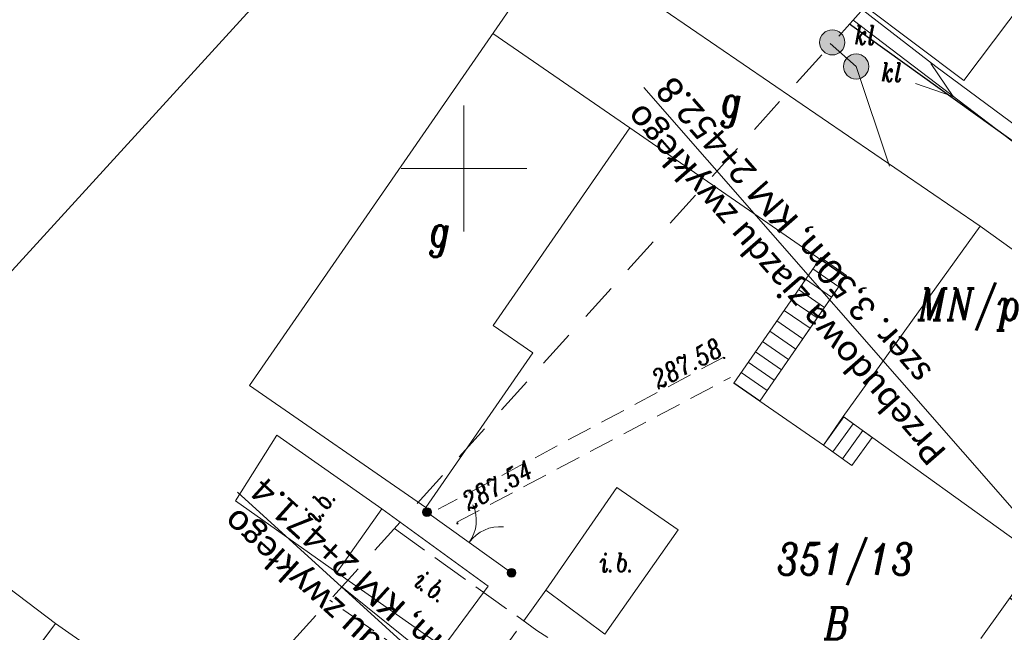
# Model space of a CAD drawing. Header units: metres. Extents: x -1 to 7476305, y 0 to 5497191.
# Tile 102 of 115: x 7475232 to 7475271, y 5497082 to 5497106. Entities that reach past the tile are written whole.
import ezdxf
from ezdxf.enums import TextEntityAlignment as Align

# ---------------------------------------------------------------- set-up
doc = ezdxf.new("R2010")
doc.units = ezdxf.units.M
for name, pattern in [('EGBK02-500', [2, 1.5, -0.5]), ('EGBO02-500', [2.5, 1.5, -1]), ('Krawedz', [0.75, 0.5, -0.25]), ('KTCR02-500', [1.5, 1, -0.5]), ('KTJZ01-500', [2, 1.5, -0.5])]:
    doc.linetypes.add(name, pattern=pattern)
for name, color, linetype, lineweight, true_color in [('BUIB12_03', 7, 'Continuous', 5, 0x0a0909), ('EGBB01', 7, 'Continuous', 5, 0x0a0909), ('EGBD03', 7, 'Continuous', 5, 0x0a0909), ('EGBD03_11', 7, 'Continuous', 5, 0x0a0909), ('EGBK02', 7, 'Continuous', 5, 0x0a0909), ('EGBO02', 7, 'Continuous', 5, 0x0a0909), ('KTCR02', 7, 'Continuous', 5, 0x0a0909), ('KTJZ01', 7, 'Continuous', 5, 0x0a0909), ('KTOK05_01', 7, 'Continuous', 5, 0x0a0909), ('KTOK06', 7, 'Continuous', 5, 0x0a0909), ('RAMKA_DRUK', 7, 'Continuous', 5, 0x0a0909), ('RTPW01', 7, 'Continuous', 5, 0x0a0909), ('RTPW02', 7, 'Continuous', 5, 0x0a0909), ('suepnn', 7, 'Continuous', 5, 0x0a0909), ('SUPK_01', 7, 'Continuous', 5, 0x0a0909), ('SUPW_01', 7, 'Continuous', 5, 0x0a0909), ('SUUS07', 7, 'Continuous', 5, 0x0a0909), ('SZOPO_905', 7, 'Continuous', 5, 0x0a0909), ('Warstwa 1', 7, 'Continuous', 5, 0x0a0909)]:
    doc.layers.add(name, color=color, linetype=linetype, lineweight=lineweight, true_color=true_color)
doc.layers.add('S-1_proj_obnizenia', color=7, linetype='Krawedz', lineweight=30)
doc.styles.add('KAMIL', font='calibri.ttf', dxfattribs={"height": 0.75})
doc.styles.add('Style-ITALIC_1250', font='ITALIC_1250.shx')
doc.linetypes.add('KTOK05_01-500', pattern='A,3.75,[13,dgnlstyle-rozp_2015.shx,S=0.002778,R=0,X=0,Y=0],3.75', length=7.5)

# ---------------------------------------------------------------- blocks, each defined once
blk = doc.blocks.new('905')
at = {"layer": 'SZOPO_905', "color": 18, "linetype": 'Continuous', "lineweight": 13, "true_color": 0x0a0909}
for centre, start, end in [((-1.5, 0), 0, 60), ((1.5, 0), 120, 180)]:
    blk.add_arc(centre, 1.5, start, end, dxfattribs=at)
blk = doc.blocks.new('SUUS07_2021')
at = {"layer": 'SUUS07', "linetype": 'Continuous', "lineweight": 13, "true_color": 0x7a7a7a}
h = blk.add_hatch(color=8, dxfattribs=at)
edge = h.paths.add_edge_path()
edge.add_arc((0, 0), 0.5, 0, 360)
at = {"layer": 'SUUS07', "color": 36, "linetype": 'Continuous', "lineweight": 13, "true_color": 0x803300}
blk.add_circle((0, 0), 0.5, dxfattribs=at)
blk = doc.blocks.new('RTPW02')
at = {"layer": 'RTPW02', "linetype": 'Continuous', "lineweight": 13, "true_color": 0x0a0909}
h = blk.add_hatch(color=18, dxfattribs=at)
edge = h.paths.add_edge_path()
edge.add_arc((0, 0), 0.045, 0, 360)
blk = doc.blocks.new('MDCP_klauzula')
at = {"layer": 'KTOK05_01', "linetype": 'Continuous', "lineweight": 18}
h = blk.add_hatch(color=252, dxfattribs=at)
edge = h.paths.add_edge_path()
edge.add_arc((7475248.53, 5497086.35), 0.175, 0, 360)
h = blk.add_hatch(color=252, dxfattribs=at)
edge = h.paths.add_edge_path()
edge.add_arc((7475251.89, 5497083.94), 0.175, 0, 360)
at = {"layer": 'BUIB12_03', "color": 252, "linetype": 'Continuous', "lineweight": 18, "flags": 128}
for points in [[(7475242.562, 5497089.407), (7475246.731, 5497086.473), (7475244.953, 5497083.946), (7475240.921, 5497086.796), (7475242.562, 5497089.407)], [(7475255.598, 5497081.494), (7475258.504, 5497085.645), (7475256.074, 5497087.325), (7475253.253, 5497083.246), (7475255.598, 5497081.494)]]:
    blk.add_lwpolyline(points, close=True, dxfattribs=at)
blk.add_lwpolyline([(7475246.731, 5497086.473), (7475250.958, 5497083.407), (7475249.178, 5497080.985), (7475244.953, 5497083.946)], dxfattribs=at)
at = {"layer": 'EGBB01', "color": 252, "linetype": 'Continuous', "lineweight": 18}
blk.add_line((7475251.147, 5497105.367), (7475256.592, 5497101.617), dxfattribs=at)
at = {"layer": 'EGBB01', "color": 252, "linetype": 'Continuous', "lineweight": 18, "flags": 128}
for points in [[(7475275.792, 5497111.374), (7475269.851, 5497103.497), (7475265.916, 5497106.465), (7475271.857, 5497114.342), (7475275.792, 5497111.374)], [(7475272.831, 5497084.557), (7475278.274, 5497092.119), (7475270.511, 5497097.707), (7475265.068, 5497090.145), (7475272.831, 5497084.557)], [(7475220.277, 5497077.327), (7475224.39, 5497074.24), (7475225.01, 5497075.05), (7475227.53, 5497073.15), (7475226.97, 5497072.29), (7475232.085, 5497068.425), (7475238.131, 5497076.445), (7475232.724, 5497080.522), (7475233.779, 5497081.921), (7475231.124, 5497083.922), (7475229.503, 5497081.772), (7475226.153, 5497084.297), (7475226.722, 5497085.052), (7475226.326, 5497085.351), (7475220.277, 5497077.327)]]:
    blk.add_lwpolyline(points, close=True, dxfattribs=at)
blk.add_lwpolyline([(7475270.511, 5497097.707), (7475253.769, 5497109.157), (7475241.475, 5497091.385), (7475248.488, 5497086.534), (7475252.738, 5497092.678), (7475251.162, 5497093.768), (7475256.592, 5497101.617), (7475265.159, 5497095.691), (7475261.749, 5497090.762), (7475264.283, 5497089.01), (7475265.068, 5497090.145)], dxfattribs=at)
at = {"layer": 'EGBD03', "color": 96, "linetype": 'Continuous', "lineweight": 30, "flags": 128}
blk.add_lwpolyline([(7475299.764, 5497105.915), (7475300.031, 5497102.685), (7475285.765, 5497091.08), (7475265.313, 5497105.728)], dxfattribs=at)
at = {"layer": 'EGBK02', "color": 252, "linetype": 'EGBK02-500', "lineweight": 18, "flags": 128}
blk.add_lwpolyline([(7475266.725, 5497072.617), (7475252.897, 5497081.651), (7475247.236, 5497085.695)], dxfattribs=at)
at = {"layer": 'EGBO02', "color": 252, "linetype": 'EGBO02-500', "lineweight": 18, "flags": 128}
blk.add_lwpolyline([(7474841.222, 5496643.003), (7474887.135, 5496580.225), (7474952.717, 5496636.531), (7475011.487, 5496696.697), (7475042.452, 5496728.267), (7475075.818, 5496754.639), (7475151.981, 5496814.306), (7475207.79, 5496879.799), (7475244.471, 5496937.344), (7475261.934, 5496992.564), (7475290.267, 5497036.604), (7475361.871, 5497109.05), (7475312.93, 5497156.379), (7475281.54, 5497123.712), (7475238.605, 5497076.129), (7475203.102, 5497029.307), (7475176.13, 5496968.87), (7475152.282, 5496929.365), (7475127.016, 5496890.885), (7475061.018, 5496837.939), (7474956.291, 5496739.91), (7474841.222, 5496643.003)], close=True, dxfattribs=at)
at = {"layer": 'KTCR02', "color": 252, "linetype": 'KTCR02-500', "lineweight": 18}
for p, q in [((7475260.323, 5497092.508), (7475248.976, 5497086.461)), ((7475249.715, 5497085.951), (7475260.582, 5497091.697))]:
    blk.add_line(p, q, dxfattribs=at)
at = {"layer": 'KTJZ01', "color": 252, "linetype": 'KTJZ01-500', "lineweight": 18}
blk.add_line((7475253.253, 5497083.246), (7475250.07, 5497078.83), dxfattribs=at)
at = {"layer": 'KTJZ01', "color": 252, "linetype": 'KTJZ01-500', "lineweight": 18, "flags": 128}
blk.add_lwpolyline([(7475252.661, 5497076.632), (7475247.903, 5497080.59), (7475244.669, 5497082.849)], dxfattribs=at)
at = {"layer": 'KTOK05_01', "color": 252, "linetype": 'Continuous', "lineweight": 18}
for p, q in [((7475248.53, 5497086.35), (7475251.89, 5497083.94)), ((7475270.528, 5497081.325), (7475272.831, 5497084.557))]:
    blk.add_line(p, q, dxfattribs=at)
at = {"layer": 'KTOK05_01', "color": 252, "linetype": 'KTOK05_01-500', "lineweight": 18, "flags": 128}
blk.add_lwpolyline([(7475279.695, 5497095.951), (7475268.751, 5497104.057), (7475265.828, 5497106.3)], dxfattribs=at)
at = {"layer": 'KTOK05_01', "color": 252, "linetype": 'Continuous', "lineweight": 18}
for centre in [(7475248.53, 5497086.35), (7475251.89, 5497083.94)]:
    blk.add_circle(centre, 0.175, dxfattribs=at)
at = {"layer": 'KTOK06', "color": 252, "linetype": 'Continuous', "lineweight": 18}
for p, q in [((7475264.143, 5497096.424), (7475265.173, 5497095.711)), ((7475263.858, 5497096.012), (7475264.888, 5497095.299)), ((7475263.573, 5497095.6), (7475264.603, 5497094.887)), ((7475263.288, 5497095.188), (7475264.318, 5497094.475)), ((7475263.003, 5497094.775), (7475264.033, 5497094.063)), ((7475262.718, 5497094.363), (7475263.748, 5497093.651)), ((7475262.433, 5497093.951), (7475263.463, 5497093.239)), ((7475262.148, 5497093.539), (7475263.178, 5497092.827)), ((7475261.863, 5497093.127), (7475262.893, 5497092.415)), ((7475261.578, 5497092.715), (7475262.608, 5497092.003)), ((7475261.293, 5497092.303), (7475262.323, 5497091.591)), ((7475261.008, 5497091.891), (7475262.038, 5497091.179)), ((7475260.723, 5497091.479), (7475261.753, 5497090.767)), ((7475265.465, 5497089.859), (7475264.658, 5497088.739)), ((7475265.84, 5497089.589), (7475265.034, 5497088.469)), ((7475233.779, 5497081.921), (7475232.724, 5497080.522))]:
    blk.add_line(p, q, dxfattribs=at)
at = {"layer": 'KTOK06', "color": 252, "linetype": 'Continuous', "lineweight": 18, "flags": 128}
for points in [[(7475264.171, 5497096.463), (7475260.72, 5497091.474), (7475261.749, 5497090.762), (7475265.2, 5497095.751), (7475264.171, 5497096.463)], [(7475266.216, 5497089.318), (7475265.41, 5497088.198), (7475264.283, 5497089.01), (7475265.089, 5497090.13), (7475266.216, 5497089.318)], [(7475233.779, 5497081.921), (7475235.273, 5497080.875), (7475234.18, 5497079.424), (7475232.724, 5497080.522), (7475233.779, 5497081.921)]]:
    blk.add_lwpolyline(points, close=True, dxfattribs=at)
at = {"layer": 'RAMKA_DRUK', "color": 252, "linetype": 'Continuous', "lineweight": 18, "flags": 128}
blk.add_lwpolyline([(7475318.821, 5497191.059), (7474803.963, 5496626.712), (7474911.083, 5496528.986), (7475425.94, 5497093.333)], dxfattribs=at)
at = {"layer": 'suepnn', "color": 1, "linetype": 'Continuous', "lineweight": 13, "true_color": 0xfa0000}
blk.add_line((7475300.133, 5497079.412), (7475265.465, 5497105.897), dxfattribs=at)
at = {"layer": 'suepnn', "color": 1, "linetype": 'Continuous', "lineweight": 13, "true_color": 0xfa0000, "flags": 128}
blk.add_lwpolyline([(7475268.55, 5497104.17), (7475269.438, 5497102.862), (7475267.943, 5497103.375)], dxfattribs=at)
at = {"layer": 'SUPK_01', "color": 36, "linetype": 'Continuous', "lineweight": 13, "true_color": 0x803300, "flags": 128}
blk.add_lwpolyline([(7475264.548, 5497104.964), (7475265.58, 5497104.05), (7475266.898, 5497100.095)], dxfattribs=at)
at = {"layer": 'SUPW_01', "color": 5, "linetype": 'Continuous', "lineweight": 13, "flags": 128}
blk.add_lwpolyline([(7475262.574, 5497071.9), (7475255.092, 5497075.373), (7475245.146, 5497083.377)], dxfattribs=at)
at = {"layer": 'Warstwa 1', "color": 252, "linetype": 'Continuous', "lineweight": 18}
for p, q in [((7475250, 5497102.5), (7475250, 5497097.5)), ((7475247.5, 5497100), (7475252.5, 5497100))]:
    blk.add_line(p, q, dxfattribs=at)
at = {"layer": 'RTPW02', "color": 252, "linetype": 'Continuous', "lineweight": 18}
for p in [(7475260.34, 5497092.47), (7475249.74, 5497085.9)]:
    blk.add_blockref('RTPW02', p, dxfattribs=at)
at = {"layer": 'SUUS07', "color": 252, "linetype": 'Continuous', "lineweight": 18}
for p in [(7475264.63, 5497105.01), (7475265.58, 5497104.05)]:
    blk.add_blockref('SUUS07_2021', p, dxfattribs=at)
at = {"layer": 'SZOPO_905', "color": 252, "linetype": 'Continuous', "lineweight": 18}
for p, rotation in [((7475250.21, 5497085.145), 324.3495670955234), ((7475271.679, 5497082.941), 234.5277762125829)]:
    blk.add_blockref('905', p, dxfattribs=dict(at, rotation=rotation))
at = {"layer": 'BUIB12_03', "color": 252, "linetype": 'Continuous', "lineweight": 18, "style": 'Style-ITALIC_1250', "width": 0.8}
for rotation, p in [(54.8634, (7475244.18, 5497085.861)), (324.9761, (7475247.947, 5497083.476))]:
    blk.add_text('i.b.', height=0.75, rotation=rotation, dxfattribs=at).set_placement(p)
blk.add_text('i.b.', height=0.75, dxfattribs=at).set_placement((7475255.395, 5497083.974))
at = {"layer": 'EGBB01', "color": 252, "linetype": 'Continuous', "lineweight": 18, "style": 'Style-ITALIC_1250', "width": 0.8}
for p in [(7475260.627, 5497102.682), (7475249.052, 5497097.528)]:
    blk.add_text('g', height=1.25, dxfattribs=at).set_placement(p, align=Align.MIDDLE_CENTER)
at = {"layer": 'EGBD03', "color": 96, "linetype": 'Continuous', "lineweight": 30, "style": 'Style-ITALIC_1250', "width": 0.8}
blk.add_text('351/13', height=1.25, dxfattribs=at).set_placement((7475262.431, 5497083.86))
at = {"layer": 'EGBD03_11', "color": 252, "linetype": 'Continuous', "lineweight": 18, "style": 'Style-ITALIC_1250', "width": 0.8}
blk.add_text('MN/p', height=1.25, dxfattribs=at).set_placement((7475268.034, 5497093.979))
at = {"layer": 'EGBK02', "color": 252, "linetype": 'Continuous', "lineweight": 18, "style": 'Style-ITALIC_1250', "width": 0.8}
blk.add_text('B', height=1.25, dxfattribs=at).set_placement((7475264.313, 5497081.305))
at = {"layer": 'RTPW02', "color": 252, "linetype": 'Continuous', "lineweight": 18, "style": 'Style-ITALIC_1250', "width": 0.8}
for s, p in [('287.58', (7475257.715, 5497091.224)), ('287.54', (7475250.181, 5497086.382))]:
    blk.add_text(s, height=0.75, rotation=28.0516, dxfattribs=at).set_placement(p)
at = {"layer": 'SUUS07', "color": 252, "linetype": 'Continuous', "lineweight": 18, "style": 'Style-ITALIC_1250', "width": 0.8}
for p in [(7475265.509, 5497104.93), (7475266.569, 5497103.449)]:
    blk.add_text('kl', height=0.75, dxfattribs=at).set_placement(p)

msp = doc.modelspace()

# ---------------------------------------------------------------- block references
at = {"layer": 'RTPW01', "color": 18, "lineweight": 30, "true_color": 0x000000}
msp.add_blockref('MDCP_klauzula', (0, 0), dxfattribs=at)

# ---------------------------------------------------------------- next in the draw order: linework, layer by layer
at = {"layer": 'S-1_proj_obnizenia', "color": 7, "linetype": 'Continuous', "lineweight": 18}
for p, q in [((7475278.55, 5497078.754), (7475257.148, 5497103.212)), ((7475265.053, 5497065.284), (7475241, 5497087.141))]:
    msp.add_line(p, q, dxfattribs=at)

# ---------------------------------------------------------------- next in the draw order: texts
at = {"layer": 'S-1_proj_obnizenia', "color": 7, "linetype": 'Continuous', "lineweight": 30, "char_height": 1, "attachment_point": 6, "style": 'KAMIL'}
for s, insert, rotation in [('{\\C256;Przebudowa \\fCalibri|b0|i0|c238|p34;zjazdu zwykłego\\P\\fCalibri|b0|i0|c0|p34; szer. 3,50m, KM 2+452.8}', (7475257.395, 5497102.93), 131.1878), ('{\\C256;Przebudowa \\fCalibri|b0|i0|c238|p34;zjazdu zwykłego\\P\\fCalibri|b0|i0|c0|p34; szer. 3,50m, KM 2+471.4}', (7475241.278, 5497086.889), 137.7375)]:
    msp.add_mtext(s, dxfattribs=dict(at, insert=insert, rotation=rotation))

doc.saveas('drawing.dxf')
